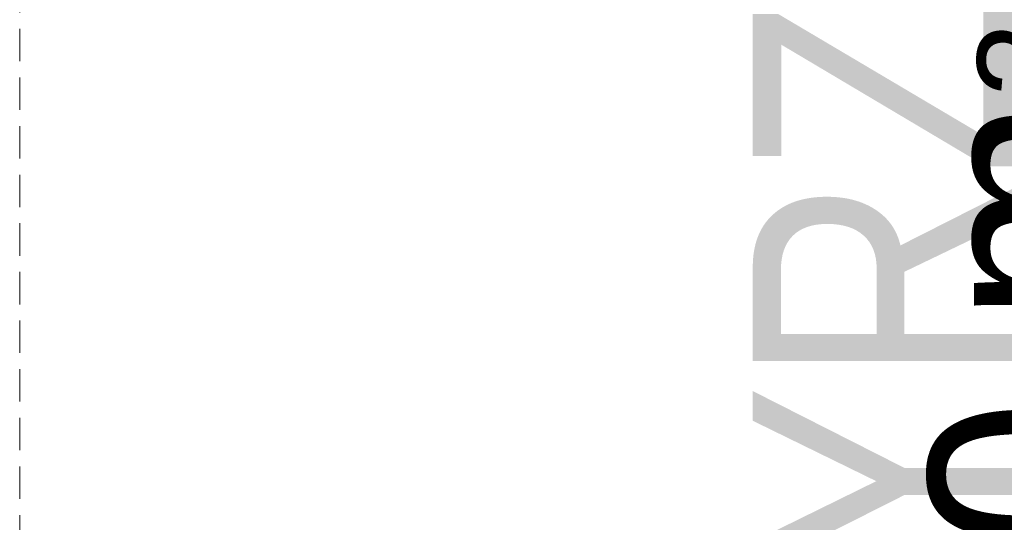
# Model space of a CAD drawing. Header units: millimetres. Extents: x -148444 to 51443, y -4810 to 453290.
# Tile 172 of 256: x 33658 to 35176, y 8712 to 9487. Entities that reach past the tile are written whole.
import ezdxf

# ---------------------------------------------------------------- set-up
doc = ezdxf.new("R2010")
doc.units = ezdxf.units.MM
doc.linetypes.add('DASHED', pattern=[0.75, 0.5, -0.25])
doc.layers.add('FLUID-W3-150-ARRGR', color=8, linetype='Continuous')
doc.layers.add('Konstrukcja - Siatka mod', color=8, linetype='Continuous')
doc.styles.add('STYL_AUTOMATYCZNY_1', font='arial.ttf')
doc.styles.add('STYL_AUTOMATYCZNY_13', font='arial.ttf', dxfattribs={"width": 0.8})

msp = doc.modelspace()

# ---------------------------------------------------------------- linework, layer by layer
at = {"layer": 'Konstrukcja - Siatka mod', "color": 8, "linetype": 'DASHED', "lineweight": 13, "ltscale": 100}
msp.add_line((33658, 1698), (33658, 18662.8), dxfattribs=at)

# ---------------------------------------------------------------- texts
at = {"color": 8, "linetype": 'Continuous', "lineweight": 35, "insert": (34788.5, 8204.1), "char_height": 400, "attachment_point": 1, "rotation": 90, "style": 'STYL_AUTOMATYCZNY_13'}
msp.add_mtext('\\A1;{\\pql;\\fArial|b0|i0|c238|p0;\\W0.800000;WYRZUTNIA}', dxfattribs=at)
at = {"layer": 'FLUID-W3-150-ARRGR', "color": 8, "linetype": 'Continuous', "lineweight": 35, "insert": (35439, 8901.4), "char_height": 300, "attachment_point": 5, "rotation": 90, "line_spacing_factor": 0.907426, "style": 'STYL_AUTOMATYCZNY_1'}
msp.add_mtext('\\A1;{\\pqc;\\fArial|b0|i0|c238|p0;\\W1.000000;1550 m\\fArial|b0|i0|c238|p0;\\H0.500000x;\\W1.000000;3\\fArial|b0|i0|c238|p0;\\H2.000000x;\\W1.000000;/h\\P\\pqc;\\fArial|b0|i0|c238|p0;\\W1.000000;850 x 710}', dxfattribs=at)

doc.saveas('drawing.dxf')
